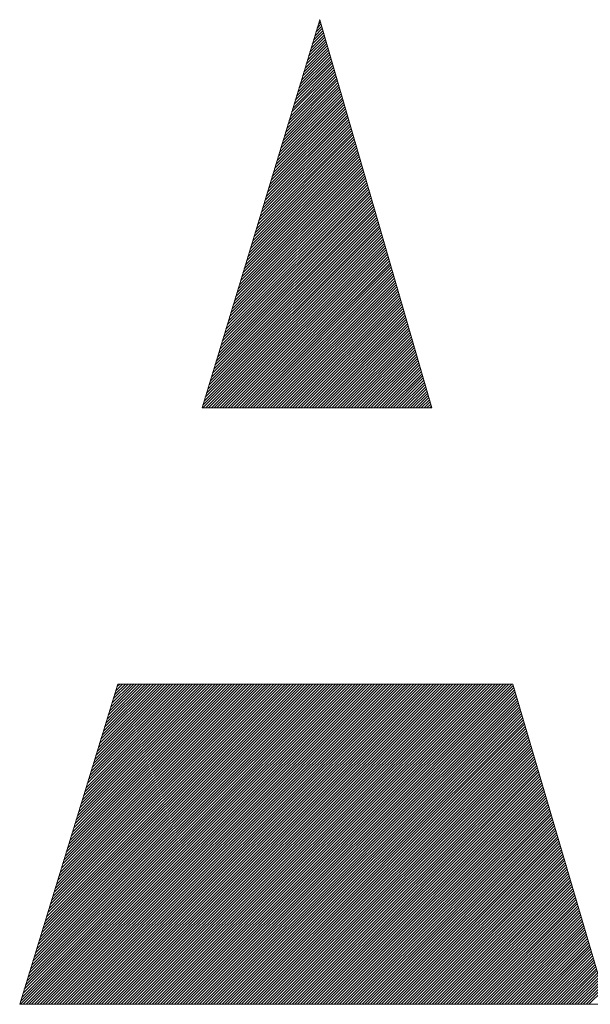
# Model space of a CAD drawing. Header units: inches. Extents: x 0.1 to 16.9, y 0.4 to 10.6.
# Tile 12 of 25: x 13.363 to 13.481, y 0.789 to 0.992. Entities that reach past the tile are written whole.
import ezdxf

# ---------------------------------------------------------------- set-up
doc = ezdxf.new("R2010")
doc.units = ezdxf.units.IN
doc.header["$MEASUREMENT"] = 0
doc.layers.add('FORMAT', color=5, linetype='Continuous', lineweight=25, true_color=0x0000ff)
doc.layers.add('Title (ANSI)', color=7, linetype='Continuous', lineweight=50)
doc.styles.add('Text Style107', font='arialbd.ttf')
doc.styles.add('Text Style109', font='arialbd.ttf')
doc.styles.add('Text Style47', font='ARIALN.TTF')
doc.styles.add('Text Style50', font='arial.ttf')
doc.styles.add('Text Style55', font='arial.ttf')
doc.styles.add('Text Style59', font='arial.ttf')

# ---------------------------------------------------------------- blocks, each defined once
blk = doc.blocks.new('Title Blocks ICD TITLE BLOCK MM CUSTOMER')
at = {"layer": 'FORMAT', "color": 7, "linetype": 'Continuous', "lineweight": 5}
for p, q in [((8.04233, 7.4844), (8.06657, 7.56445)), ((8.06655, 7.56439), (8.06658, 7.56442)), ((8.06657, 7.56445), (8.0897, 7.4844)), ((8.06555, 7.56108), (8.0671, 7.56263)), ((8.0658, 7.5619), (8.06697, 7.56308)), ((8.06605, 7.56273), (8.06684, 7.56352)), ((8.0663, 7.56356), (8.06671, 7.56397)), ((8.0643, 7.55694), (8.06775, 7.56039)), ((8.06455, 7.55777), (8.06762, 7.56084)), ((8.0648, 7.5586), (8.06749, 7.56129)), ((8.06505, 7.55942), (8.06736, 7.56173)), ((8.0653, 7.56025), (8.06723, 7.56218)), ((8.06329, 7.55363), (8.06826, 7.5586)), ((8.06355, 7.55446), (8.06813, 7.55905)), ((8.0638, 7.55529), (8.068, 7.55949)), ((8.06405, 7.55611), (8.06788, 7.55994)), ((8.06204, 7.54949), (8.06891, 7.55636)), ((8.06229, 7.55032), (8.06878, 7.55681)), ((8.06254, 7.55115), (8.06865, 7.55726)), ((8.06279, 7.55198), (8.06852, 7.5577)), ((8.06304, 7.5528), (8.06839, 7.55815)), ((8.06104, 7.54618), (8.06943, 7.55457)), ((8.06129, 7.54701), (8.0693, 7.55502)), ((8.06154, 7.54784), (8.06917, 7.55547)), ((8.06179, 7.54867), (8.06904, 7.55591)), ((8.05979, 7.54205), (8.07007, 7.55233)), ((8.06004, 7.54288), (8.06994, 7.55278)), ((8.06029, 7.5437), (8.06981, 7.55323)), ((8.06054, 7.54453), (8.06969, 7.55368)), ((8.06079, 7.54536), (8.06956, 7.55412)), ((8.05878, 7.53874), (8.07059, 7.55054)), ((8.05904, 7.53957), (8.07046, 7.55099)), ((8.05929, 7.54039), (8.07033, 7.55144)), ((8.05954, 7.54122), (8.0702, 7.55189)), ((8.05753, 7.5346), (8.07124, 7.54831)), ((8.05778, 7.53543), (8.07111, 7.54875)), ((8.05803, 7.53626), (8.07098, 7.5492)), ((8.05828, 7.53708), (8.07085, 7.54965)), ((8.05853, 7.53791), (8.07072, 7.5501)), ((8.05628, 7.53047), (8.07188, 7.54607)), ((8.05653, 7.53129), (8.07175, 7.54652)), ((8.05678, 7.53212), (8.07162, 7.54696)), ((8.05703, 7.53295), (8.0715, 7.54741)), ((8.05728, 7.53377), (8.07137, 7.54786)), ((8.05528, 7.52716), (8.0724, 7.54428)), ((8.05553, 7.52798), (8.07227, 7.54473)), ((8.05578, 7.52881), (8.07214, 7.54517)), ((8.05603, 7.52964), (8.07201, 7.54562)), ((8.05402, 7.52302), (8.07305, 7.54204)), ((8.05428, 7.52385), (8.07292, 7.54249)), ((8.05453, 7.52467), (8.07279, 7.54294)), ((8.05478, 7.5255), (8.07266, 7.54338)), ((8.05503, 7.52633), (8.07253, 7.54383)), ((8.05302, 7.51971), (8.07356, 7.54025)), ((8.05327, 7.52054), (8.07343, 7.5407)), ((8.05352, 7.52136), (8.07331, 7.54115)), ((8.05377, 7.52219), (8.07318, 7.54159)), ((8.05177, 7.51557), (8.07421, 7.53801)), ((8.05202, 7.5164), (8.07408, 7.53846)), ((8.05227, 7.51723), (8.07395, 7.53891)), ((8.05252, 7.51805), (8.07382, 7.53936)), ((8.05277, 7.51888), (8.07369, 7.5398)), ((8.05077, 7.51226), (8.07473, 7.53622)), ((8.05102, 7.51309), (8.0746, 7.53667)), ((8.05127, 7.51392), (8.07447, 7.53712)), ((8.05152, 7.51475), (8.07434, 7.53757)), ((8.04951, 7.50813), (8.07537, 7.53399)), ((8.04977, 7.50895), (8.07524, 7.53443)), ((8.05002, 7.50978), (8.07512, 7.53488)), ((8.05027, 7.51061), (8.07499, 7.53533)), ((8.05052, 7.51144), (8.07486, 7.53578)), ((8.04851, 7.50482), (8.07589, 7.5322)), ((8.04876, 7.50564), (8.07576, 7.53264)), ((8.04901, 7.50647), (8.07563, 7.53309)), ((8.04926, 7.5073), (8.0755, 7.53354)), ((8.04726, 7.50068), (8.07654, 7.52996)), ((8.04751, 7.50151), (8.07641, 7.53041)), ((8.04776, 7.50234), (8.07628, 7.53085)), ((8.04801, 7.50316), (8.07615, 7.5313)), ((8.04826, 7.50399), (8.07602, 7.53175)), ((8.04626, 7.49737), (8.07705, 7.52817)), ((8.04651, 7.4982), (8.07693, 7.52862)), ((8.04676, 7.49903), (8.0768, 7.52906)), ((8.04701, 7.49985), (8.07667, 7.52951)), ((8.045, 7.49323), (8.0777, 7.52593)), ((8.04526, 7.49406), (8.07757, 7.52638)), ((8.04551, 7.49489), (8.07744, 7.52683)), ((8.04576, 7.49572), (8.07731, 7.52727)), ((8.04601, 7.49654), (8.07718, 7.52772)), ((8.044, 7.48992), (8.07822, 7.52414)), ((8.04425, 7.49075), (8.07809, 7.52459)), ((8.0445, 7.49158), (8.07796, 7.52504)), ((8.04475, 7.49241), (8.07783, 7.52548)), ((8.04275, 7.48579), (8.07886, 7.5219)), ((8.043, 7.48662), (8.07874, 7.52235)), ((8.04325, 7.48744), (8.07861, 7.5228)), ((8.0435, 7.48827), (8.07848, 7.52325)), ((8.04375, 7.4891), (8.07835, 7.52369)), ((8.0425, 7.48496), (8.07899, 7.52146)), ((8.04252, 7.4844), (8.07912, 7.52101)), ((8.0431, 7.4844), (8.07925, 7.52056)), ((8.04367, 7.4844), (8.07938, 7.52011)), ((8.04425, 7.4844), (8.07951, 7.51966)), ((8.04483, 7.4844), (8.07964, 7.51922)), ((8.0454, 7.4844), (8.07977, 7.51877)), ((8.04598, 7.4844), (8.0799, 7.51832)), ((8.04656, 7.4844), (8.08003, 7.51787)), ((8.04713, 7.4844), (8.08016, 7.51743)), ((8.04771, 7.4844), (8.08029, 7.51698)), ((8.04829, 7.4844), (8.08042, 7.51653)), ((8.04886, 7.4844), (8.08055, 7.51608)), ((8.04944, 7.4844), (8.08067, 7.51564)), ((8.05002, 7.4844), (8.0808, 7.51519)), ((8.0506, 7.4844), (8.08093, 7.51474)), ((8.05117, 7.4844), (8.08106, 7.51429)), ((8.05175, 7.4844), (8.08119, 7.51385)), ((8.05233, 7.4844), (8.08132, 7.5134)), ((8.0529, 7.4844), (8.08145, 7.51295)), ((8.05348, 7.4844), (8.08158, 7.5125)), ((8.05406, 7.4844), (8.08171, 7.51206)), ((8.05463, 7.4844), (8.08184, 7.51161)), ((8.05521, 7.4844), (8.08197, 7.51116)), ((8.05579, 7.4844), (8.0821, 7.51071)), ((8.05636, 7.4844), (8.08223, 7.51027)), ((8.05694, 7.4844), (8.08236, 7.50982)), ((8.05752, 7.4844), (8.08248, 7.50937)), ((8.05809, 7.4844), (8.08261, 7.50892)), ((8.05867, 7.4844), (8.08274, 7.50848)), ((8.05925, 7.4844), (8.08287, 7.50803)), ((8.05982, 7.4844), (8.083, 7.50758)), ((8.0604, 7.4844), (8.08313, 7.50713)), ((8.06098, 7.4844), (8.08326, 7.50669)), ((8.06155, 7.4844), (8.08339, 7.50624)), ((8.06213, 7.4844), (8.08352, 7.50579)), ((8.06271, 7.4844), (8.08365, 7.50534)), ((8.06329, 7.4844), (8.08378, 7.5049)), ((8.06386, 7.4844), (8.08391, 7.50445)), ((8.06444, 7.4844), (8.08404, 7.504)), ((8.06502, 7.4844), (8.08417, 7.50355)), ((8.06559, 7.4844), (8.08429, 7.50311)), ((8.06617, 7.4844), (8.08442, 7.50266)), ((8.06675, 7.4844), (8.08455, 7.50221)), ((8.06732, 7.4844), (8.08468, 7.50176)), ((8.0679, 7.4844), (8.08481, 7.50132)), ((8.06848, 7.4844), (8.08494, 7.50087)), ((8.06905, 7.4844), (8.08507, 7.50042)), ((8.06963, 7.4844), (8.0852, 7.49997)), ((8.07021, 7.4844), (8.08533, 7.49953)), ((8.07078, 7.4844), (8.08546, 7.49908)), ((8.07136, 7.4844), (8.08559, 7.49863)), ((8.07194, 7.4844), (8.08572, 7.49818)), ((8.07251, 7.4844), (8.08585, 7.49774)), ((8.07309, 7.4844), (8.08597, 7.49729)), ((8.07367, 7.4844), (8.0861, 7.49684)), ((8.07424, 7.4844), (8.08623, 7.49639)), ((8.07482, 7.4844), (8.08636, 7.49595)), ((8.0754, 7.4844), (8.08649, 7.4955)), ((8.07597, 7.4844), (8.08662, 7.49505)), ((8.07655, 7.4844), (8.08675, 7.4946)), ((8.07713, 7.4844), (8.08688, 7.49416)), ((8.07771, 7.4844), (8.08701, 7.49371)), ((8.07828, 7.4844), (8.08714, 7.49326)), ((8.07886, 7.4844), (8.08727, 7.49281)), ((8.07944, 7.4844), (8.0874, 7.49237)), ((8.08001, 7.4844), (8.08753, 7.49192)), ((8.08059, 7.4844), (8.08766, 7.49147)), ((8.08117, 7.4844), (8.08778, 7.49102)), ((8.08174, 7.4844), (8.08791, 7.49058)), ((8.08232, 7.4844), (8.08804, 7.49013)), ((8.0829, 7.4844), (8.08817, 7.48968)), ((8.08347, 7.4844), (8.0883, 7.48923)), ((8.08405, 7.4844), (8.08843, 7.48879)), ((8.08463, 7.4844), (8.08856, 7.48834)), ((8.0852, 7.4844), (8.08869, 7.48789)), ((8.08578, 7.4844), (8.08882, 7.48744)), ((8.08636, 7.4844), (8.08895, 7.487)), ((8.08693, 7.4844), (8.08908, 7.48655)), ((8.08751, 7.4844), (8.08921, 7.4861)), ((8.08809, 7.4844), (8.08934, 7.48565)), ((8.08866, 7.4844), (8.08947, 7.48521)), ((8.0897, 7.4844), (8.04233, 7.4844)), ((8.08924, 7.4844), (8.08959, 7.48476)), ((8.02499, 7.42748), (8.00477, 7.36144)), ((8.00492, 7.36144), (8.07096, 7.42748)), ((8.00496, 7.36205), (8.07039, 7.42748)), ((8.00521, 7.36288), (8.06981, 7.42748)), ((8.00547, 7.36371), (8.06923, 7.42748)), ((8.0055, 7.36144), (8.07154, 7.42748)), ((8.00572, 7.36454), (8.06866, 7.42748)), ((8.00598, 7.36538), (8.06808, 7.42748)), ((8.00608, 7.36144), (8.07212, 7.42748)), ((8.00623, 7.36621), (8.0675, 7.42748)), ((8.00648, 7.36704), (8.06692, 7.42748)), ((8.00665, 7.36144), (8.07269, 7.42748)), ((8.00674, 7.36787), (8.06635, 7.42748)), ((8.00699, 7.3687), (8.06577, 7.42748)), ((8.00723, 7.36144), (8.07327, 7.42748)), ((8.00725, 7.36953), (8.06519, 7.42748)), ((8.0075, 7.37036), (8.06462, 7.42748)), ((8.00776, 7.37119), (8.06404, 7.42748)), ((8.00781, 7.36144), (8.07385, 7.42748)), ((8.00801, 7.37203), (8.06346, 7.42748)), ((8.00827, 7.37286), (8.06289, 7.42748)), ((8.00838, 7.36144), (8.07442, 7.42748)), ((8.00852, 7.37369), (8.06231, 7.42748)), ((8.00877, 7.37452), (8.06173, 7.42748)), ((8.00896, 7.36144), (8.075, 7.42748)), ((8.00903, 7.37535), (8.06116, 7.42748)), ((8.00928, 7.37618), (8.06058, 7.42748)), ((8.00954, 7.37701), (8.06, 7.42748)), ((8.00954, 7.36144), (8.07558, 7.42748)), ((8.00979, 7.37785), (8.05943, 7.42748)), ((8.01005, 7.37868), (8.05885, 7.42748)), ((8.01011, 7.36144), (8.07615, 7.42748)), ((8.0103, 7.37951), (8.05827, 7.42748)), ((8.01056, 7.38034), (8.0577, 7.42748)), ((8.01069, 7.36144), (8.07673, 7.42748)), ((8.01081, 7.38117), (8.05712, 7.42748)), ((8.01106, 7.382), (8.05654, 7.42748)), ((8.01127, 7.36144), (8.07731, 7.42748)), ((8.01132, 7.38283), (8.05597, 7.42748)), ((8.01157, 7.38366), (8.05539, 7.42748)), ((8.01183, 7.3845), (8.05481, 7.42748)), ((8.01184, 7.36144), (8.07788, 7.42748)), ((8.01208, 7.38533), (8.05423, 7.42748)), ((8.01234, 7.38616), (8.05366, 7.42748)), ((8.01242, 7.36144), (8.07846, 7.42748)), ((8.01259, 7.38699), (8.05308, 7.42748)), ((8.01285, 7.38782), (8.0525, 7.42748)), ((8.013, 7.36144), (8.07904, 7.42748)), ((8.0131, 7.38865), (8.05193, 7.42748)), ((8.01335, 7.38948), (8.05135, 7.42748)), ((8.01358, 7.36144), (8.07961, 7.42748)), ((8.01361, 7.39031), (8.05077, 7.42748)), ((8.01386, 7.39115), (8.0502, 7.42748)), ((8.01412, 7.39198), (8.04962, 7.42748)), ((8.01415, 7.36144), (8.08019, 7.42748)), ((8.01437, 7.39281), (8.04904, 7.42748)), ((8.01463, 7.39364), (8.04847, 7.42748)), ((8.01473, 7.36144), (8.08077, 7.42748)), ((8.01488, 7.39447), (8.04789, 7.42748)), ((8.01514, 7.3953), (8.04731, 7.42748)), ((8.01531, 7.36144), (8.08134, 7.42748)), ((8.01539, 7.39613), (8.04674, 7.42748)), ((8.01564, 7.39696), (8.04616, 7.42748)), ((8.01588, 7.36144), (8.08192, 7.42748)), ((8.0159, 7.3978), (8.04558, 7.42748)), ((8.01615, 7.39863), (8.04501, 7.42748)), ((8.01641, 7.39946), (8.04443, 7.42748)), ((8.01646, 7.36144), (8.0825, 7.42748)), ((8.01666, 7.40029), (8.04385, 7.42748)), ((8.01692, 7.40112), (8.04328, 7.42748)), ((8.01704, 7.36144), (8.08308, 7.42748)), ((8.01717, 7.40195), (8.0427, 7.42748)), ((8.01743, 7.40278), (8.04212, 7.42748)), ((8.01761, 7.36144), (8.08365, 7.42748)), ((8.01768, 7.40361), (8.04155, 7.42748)), ((8.01793, 7.40445), (8.04097, 7.42748)), ((8.01819, 7.40528), (8.04039, 7.42748)), ((8.01819, 7.36144), (8.08423, 7.42748)), ((8.01844, 7.40611), (8.03981, 7.42748)), ((8.0187, 7.40694), (8.03924, 7.42748)), ((8.01877, 7.36144), (8.08481, 7.42748)), ((8.01895, 7.40777), (8.03866, 7.42748)), ((8.01921, 7.4086), (8.03808, 7.42748)), ((8.01934, 7.36144), (8.08538, 7.42748)), ((8.01946, 7.40943), (8.03751, 7.42748)), ((8.01972, 7.41026), (8.03693, 7.42748)), ((8.01992, 7.36144), (8.08596, 7.42748)), ((8.01997, 7.4111), (8.03635, 7.42748)), ((8.02023, 7.41193), (8.03578, 7.42748)), ((8.02048, 7.41276), (8.0352, 7.42748)), ((8.0205, 7.36144), (8.08654, 7.42748)), ((8.02073, 7.41359), (8.03462, 7.42748)), ((8.02099, 7.41442), (8.03405, 7.42748)), ((8.02107, 7.36144), (8.08711, 7.42748)), ((8.02124, 7.41525), (8.03347, 7.42748)), ((8.0215, 7.41608), (8.03289, 7.42748)), ((8.02165, 7.36144), (8.08769, 7.42748)), ((8.02175, 7.41691), (8.03232, 7.42748)), ((8.02201, 7.41775), (8.03174, 7.42748)), ((8.02223, 7.36144), (8.08827, 7.42748)), ((8.02226, 7.41858), (8.03116, 7.42748)), ((8.02252, 7.41941), (8.03059, 7.42748)), ((8.02277, 7.42024), (8.03001, 7.42748)), ((8.0228, 7.36144), (8.08884, 7.42748)), ((8.02302, 7.42107), (8.02943, 7.42748)), ((8.02328, 7.4219), (8.02886, 7.42748)), ((8.02338, 7.36144), (8.08942, 7.42748)), ((8.02353, 7.42273), (8.02828, 7.42748)), ((8.02379, 7.42357), (8.0277, 7.42748)), ((8.02396, 7.36144), (8.09, 7.42748)), ((8.02404, 7.4244), (8.02712, 7.42748)), ((8.0243, 7.42523), (8.02655, 7.42748)), ((8.02453, 7.36144), (8.09057, 7.42748)), ((8.02455, 7.42606), (8.02597, 7.42748)), ((8.02481, 7.42689), (8.02539, 7.42748)), ((8.10637, 7.42748), (8.02499, 7.42748)), ((8.02511, 7.36144), (8.09115, 7.42748)), ((8.02569, 7.36144), (8.09173, 7.42748)), ((8.02626, 7.36144), (8.0923, 7.42748)), ((8.02684, 7.36144), (8.09288, 7.42748)), ((8.02742, 7.36144), (8.09346, 7.42748)), ((8.028, 7.36144), (8.09403, 7.42748)), ((8.02857, 7.36144), (8.09461, 7.42748)), ((8.02915, 7.36144), (8.09519, 7.42748)), ((8.02973, 7.36144), (8.09577, 7.42748)), ((8.0303, 7.36144), (8.09634, 7.42748)), ((8.03088, 7.36144), (8.09692, 7.42748)), ((8.03146, 7.36144), (8.0975, 7.42748)), ((8.03203, 7.36144), (8.09807, 7.42748)), ((8.03261, 7.36144), (8.09865, 7.42748)), ((8.03319, 7.36144), (8.09923, 7.42748)), ((8.03376, 7.36144), (8.0998, 7.42748)), ((8.03434, 7.36144), (8.10038, 7.42748)), ((8.03492, 7.36144), (8.10096, 7.42748)), ((8.03549, 7.36144), (8.10153, 7.42748)), ((8.03607, 7.36144), (8.10211, 7.42748)), ((8.03665, 7.36144), (8.10269, 7.42748)), ((8.03722, 7.36144), (8.10326, 7.42748)), ((8.0378, 7.36144), (8.10384, 7.42748)), ((8.03838, 7.36144), (8.10442, 7.42748)), ((8.03895, 7.36144), (8.10499, 7.42748)), ((8.03953, 7.36144), (8.10557, 7.42748)), ((8.04011, 7.36144), (8.10615, 7.42748)), ((8.04069, 7.36144), (8.10645, 7.42721)), ((8.04126, 7.36144), (8.10658, 7.42676)), ((8.04184, 7.36144), (8.10671, 7.42631)), ((8.12572, 7.36144), (8.10637, 7.42748)), ((8.04242, 7.36144), (8.10684, 7.42587)), ((8.04299, 7.36144), (8.10697, 7.42542)), ((8.04357, 7.36144), (8.1071, 7.42498)), ((8.04415, 7.36144), (8.10724, 7.42453)), ((8.04472, 7.36144), (8.10737, 7.42408)), ((8.0453, 7.36144), (8.1075, 7.42364)), ((8.04588, 7.36144), (8.10763, 7.42319)), ((8.04645, 7.36144), (8.10776, 7.42274)), ((8.04703, 7.36144), (8.10789, 7.4223)), ((8.04761, 7.36144), (8.10802, 7.42185)), ((8.04818, 7.36144), (8.10815, 7.42141)), ((8.04876, 7.36144), (8.10828, 7.42096)), ((8.04934, 7.36144), (8.10841, 7.42051)), ((8.04991, 7.36144), (8.10854, 7.42007)), ((8.05049, 7.36144), (8.10867, 7.41962)), ((8.05107, 7.36144), (8.1088, 7.41918)), ((8.05164, 7.36144), (8.10893, 7.41873)), ((8.05222, 7.36144), (8.10906, 7.41828)), ((8.0528, 7.36144), (8.1092, 7.41784)), ((8.05337, 7.36144), (8.10933, 7.41739)), ((8.05395, 7.36144), (8.10946, 7.41694)), ((8.05453, 7.36144), (8.10959, 7.4165)), ((8.05511, 7.36144), (8.10972, 7.41605)), ((8.05568, 7.36144), (8.10985, 7.41561)), ((8.05626, 7.36144), (8.10998, 7.41516)), ((8.05684, 7.36144), (8.11011, 7.41471)), ((8.05741, 7.36144), (8.11024, 7.41427)), ((8.05799, 7.36144), (8.11037, 7.41382)), ((8.05857, 7.36144), (8.1105, 7.41338)), ((8.05914, 7.36144), (8.11063, 7.41293)), ((8.05972, 7.36144), (8.11076, 7.41248)), ((8.0603, 7.36144), (8.11089, 7.41204)), ((8.06087, 7.36144), (8.11103, 7.41159)), ((8.06145, 7.36144), (8.11116, 7.41115)), ((8.06203, 7.36144), (8.11129, 7.4107)), ((8.0626, 7.36144), (8.11142, 7.41025)), ((8.06318, 7.36144), (8.11155, 7.40981)), ((8.06376, 7.36144), (8.11168, 7.40936)), ((8.06433, 7.36144), (8.11181, 7.40891)), ((8.06491, 7.36144), (8.11194, 7.40847)), ((8.06549, 7.36144), (8.11207, 7.40802)), ((8.06606, 7.36144), (8.1122, 7.40758)), ((8.06664, 7.36144), (8.11233, 7.40713)), ((8.06722, 7.36144), (8.11246, 7.40668)), ((8.0678, 7.36144), (8.11259, 7.40624)), ((8.06837, 7.36144), (8.11272, 7.40579)), ((8.06895, 7.36144), (8.11285, 7.40535)), ((8.06953, 7.36144), (8.11299, 7.4049)), ((8.0701, 7.36144), (8.11312, 7.40445)), ((8.07068, 7.36144), (8.11325, 7.40401)), ((8.07126, 7.36144), (8.11338, 7.40356)), ((8.07183, 7.36144), (8.11351, 7.40312)), ((8.07241, 7.36144), (8.11364, 7.40267)), ((8.07299, 7.36144), (8.11377, 7.40222)), ((8.07356, 7.36144), (8.1139, 7.40178)), ((8.07414, 7.36144), (8.11403, 7.40133)), ((8.07472, 7.36144), (8.11416, 7.40088)), ((8.07529, 7.36144), (8.11429, 7.40044)), ((8.07587, 7.36144), (8.11442, 7.39999)), ((8.07645, 7.36144), (8.11455, 7.39955)), ((8.07702, 7.36144), (8.11468, 7.3991)), ((8.0776, 7.36144), (8.11481, 7.39865)), ((8.07818, 7.36144), (8.11495, 7.39821)), ((8.07875, 7.36144), (8.11508, 7.39776)), ((8.07933, 7.36144), (8.11521, 7.39732)), ((8.07991, 7.36144), (8.11534, 7.39687)), ((8.08048, 7.36144), (8.11547, 7.39642)), ((8.08106, 7.36144), (8.1156, 7.39598)), ((8.08164, 7.36144), (8.11573, 7.39553)), ((8.08222, 7.36144), (8.11586, 7.39508)), ((8.08279, 7.36144), (8.11599, 7.39464)), ((8.08337, 7.36144), (8.11612, 7.39419)), ((8.08395, 7.36144), (8.11625, 7.39375)), ((8.08452, 7.36144), (8.11638, 7.3933)), ((8.0851, 7.36144), (8.11651, 7.39285)), ((8.08568, 7.36144), (8.11664, 7.39241)), ((8.08625, 7.36144), (8.11678, 7.39196)), ((8.08683, 7.36144), (8.11691, 7.39152)), ((8.08741, 7.36144), (8.11704, 7.39107)), ((8.08798, 7.36144), (8.11717, 7.39062)), ((8.08856, 7.36144), (8.1173, 7.39018)), ((8.08914, 7.36144), (8.11743, 7.38973)), ((8.08971, 7.36144), (8.11756, 7.38929)), ((8.09029, 7.36144), (8.11769, 7.38884)), ((8.09087, 7.36144), (8.11782, 7.38839)), ((8.09144, 7.36144), (8.11795, 7.38795)), ((8.09202, 7.36144), (8.11808, 7.3875)), ((8.0926, 7.36144), (8.11821, 7.38705)), ((8.09317, 7.36144), (8.11834, 7.38661)), ((8.09375, 7.36144), (8.11847, 7.38616)), ((8.09433, 7.36144), (8.1186, 7.38572)), ((8.09491, 7.36144), (8.11874, 7.38527)), ((8.09548, 7.36144), (8.11887, 7.38482)), ((8.09606, 7.36144), (8.119, 7.38438)), ((8.09664, 7.36144), (8.11913, 7.38393)), ((8.09721, 7.36144), (8.11926, 7.38349)), ((8.09779, 7.36144), (8.11939, 7.38304)), ((8.09837, 7.36144), (8.11952, 7.38259)), ((8.09894, 7.36144), (8.11965, 7.38215)), ((8.09952, 7.36144), (8.11978, 7.3817)), ((8.1001, 7.36144), (8.11991, 7.38125)), ((8.10067, 7.36144), (8.12004, 7.38081)), ((8.10125, 7.36144), (8.12017, 7.38036)), ((8.10183, 7.36144), (8.1203, 7.37992)), ((8.1024, 7.36144), (8.12043, 7.37947)), ((8.10298, 7.36144), (8.12056, 7.37902)), ((8.10356, 7.36144), (8.1207, 7.37858)), ((8.10413, 7.36144), (8.12083, 7.37813)), ((8.10471, 7.36144), (8.12096, 7.37769)), ((8.10529, 7.36144), (8.12109, 7.37724)), ((8.10586, 7.36144), (8.12122, 7.37679)), ((8.10644, 7.36144), (8.12135, 7.37635)), ((8.10702, 7.36144), (8.12148, 7.3759)), ((8.10759, 7.36144), (8.12161, 7.37546)), ((8.10817, 7.36144), (8.12174, 7.37501)), ((8.10875, 7.36144), (8.12187, 7.37456)), ((8.10933, 7.36144), (8.122, 7.37412)), ((8.1099, 7.36144), (8.12213, 7.37367)), ((8.11048, 7.36144), (8.12226, 7.37322)), ((8.11106, 7.36144), (8.12239, 7.37278)), ((8.11163, 7.36144), (8.12253, 7.37233)), ((8.11221, 7.36144), (8.12266, 7.37189)), ((8.11279, 7.36144), (8.12279, 7.37144)), ((8.11336, 7.36144), (8.12292, 7.37099)), ((8.11394, 7.36144), (8.12305, 7.37055)), ((8.11452, 7.36144), (8.12318, 7.3701)), ((8.11509, 7.36144), (8.12331, 7.36966)), ((8.11567, 7.36144), (8.12344, 7.36921)), ((8.11625, 7.36144), (8.12357, 7.36876)), ((8.11682, 7.36144), (8.1237, 7.36832)), ((8.1174, 7.36144), (8.12383, 7.36787)), ((8.11798, 7.36144), (8.12396, 7.36743)), ((8.11855, 7.36144), (8.12409, 7.36698)), ((8.11913, 7.36144), (8.12422, 7.36653)), ((8.11971, 7.36144), (8.12435, 7.36609)), ((8.12028, 7.36144), (8.12449, 7.36564)), ((8.12086, 7.36144), (8.12462, 7.36519)), ((8.12144, 7.36144), (8.12475, 7.36475)), ((8.12202, 7.36144), (8.12488, 7.3643)), ((8.00477, 7.36144), (8.12572, 7.36144))]:
    blk.add_line(p, q, dxfattribs=at)
at = {"layer": 'Title (ANSI)'}
for tag, p, height, style in [('<TITLE_1>_001', (3.62979, 8.33746), 0.09, 'Text Style50'), ('DESIGNER_001', (8.77913, 8.32936), 0.09, 'Text Style50'), ('<DRAWN_DATE>_001', (10.56064, 8.32936), 0.09, 'Text Style50'), ('<PART_NUMBER>_001', (8.8272, 7.91316), 0.24, 'Text Style109'), ('Sheet_Size_001', (7.36508, 7.90552), 0.13, 'Text Style55'), ('<REVISION_NUMBER>_001', (10.77172, 7.85278), 0.18, 'Text Style107'), ('Number_of_sheets_001', (11.09697, 7.2619), 0.08, 'Text Style59'), ('Sheet_Number_001', (10.80007, 7.2619), 0.08, 'Text Style59'), ('COPYRIGHT_YEAR_001', (4.6229, 7.27065), 0.07, 'Text Style47'), ('<SCALE>_001', (9.82544, 7.2503), 0.08, 'Text Style59')]:
    blk.add_attdef(tag, p, '', height=height, dxfattribs=dict(at, style=style))

msp = doc.modelspace()

# ---------------------------------------------------------------- block references
msp.add_blockref('Title Blocks ICD TITLE BLOCK MM CUSTOMER', (5.35863, -6.57206))

doc.saveas('drawing.dxf')
